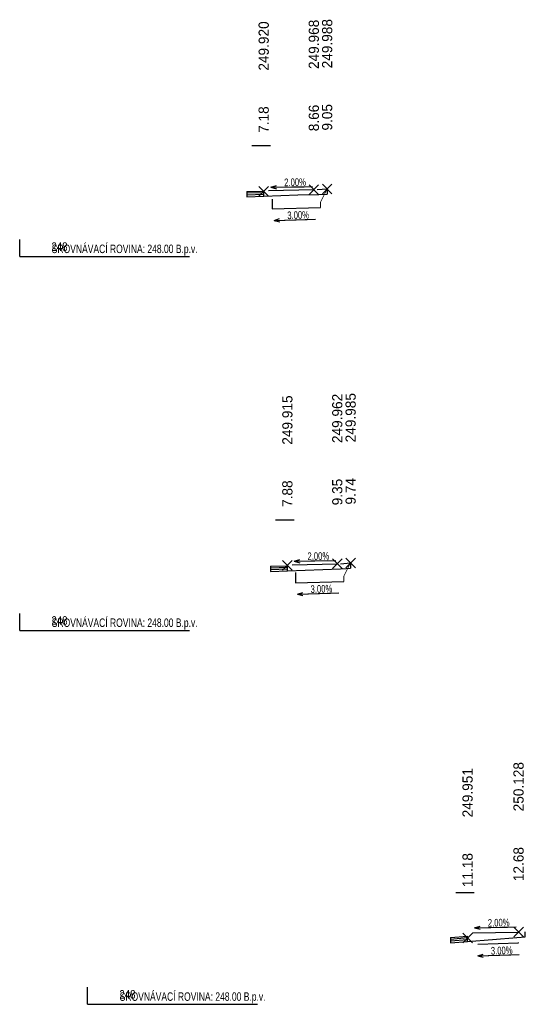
# Model space of a CAD drawing. Header units: millimetres. Extents: x -621311 to -621023, y -1175955 to -1175644.
# Tile 4 of 4: x -621231 to -621216, y -1175946 to -1175917. Entities that reach past the tile are written whole.
import ezdxf
from ezdxf.enums import TextEntityAlignment as Align

# ---------------------------------------------------------------- set-up
doc = ezdxf.new("R2010")
doc.units = ezdxf.units.MM
doc.linetypes.add('DASHED', pattern=[19.05, 12.7, -6.35])
for name, color, linetype in [('_PIS_Původní teren', 252, 'DASHED'), ('_PIS_Srovnávací rovina popis', 2, 'Continuous'), ('_PIS_Těleso', 3, 'Continuous'), ('_PIS_Vozovka', 2, 'Continuous'), ('_PIS_Vozovkové souvrství', 6, 'Continuous'), ('PIS-descriptions', 4, 'Continuous')]:
    doc.layers.add(name, color=color, linetype=linetype)
doc.styles.add('ROMANS', font='wromans.shx')
doc.styles.add('STYLE1', font='wromans.shx', dxfattribs={"height": 1})
doc.styles.add('WROMANS', font='wromans.shx', dxfattribs={"height": 1.25})

# ---------------------------------------------------------------- blocks, each defined once
blk = doc.blocks.new('*U35')
for q in [(-12.23, 0.24), (-9.73, 0.19), (-1.64, -0.44), (-1.62, 0.5), (-1.62, 0.5)]:
    blk.add_line((0, 0), q)
at = {"style": 'ROMANS', "width": 0.75}
blk.add_attdef('2.00', text='', height=2.25, rotation=358.7885, dxfattribs=at).set_placement((-7.13, -0.29), align=Align.BOTTOM_CENTER)
blk = doc.blocks.new('*U31')
for q in [(1.61, 0.52), (1.61, 0.52), (12.23, 0.37), (9.73, 0.29), (1.64, -0.42)]:
    blk.add_line((0, 0), q)
at = {"style": 'ROMANS', "width": 0.75}
blk.add_attdef('2.00', text='', height=2.25, rotation=1.7841, dxfattribs=at).set_placement((7.13, -0.22), align=Align.BOTTOM_CENTER)
blk = doc.blocks.new('*U63')
at = {"layer": 'Defpoints'}
for p, q in [((68.37, 32.63), (73.78, 32.63)), ((73.22, 17.79), (70.4, 20.62)), ((73.22, 20.62), (70.4, 17.79)), ((87.99, 18.27), (85.16, 21.09)), ((87.99, 21.09), (85.16, 18.27)), ((91.91, 18.47), (89.08, 21.29)), ((91.91, 21.29), (89.08, 18.47)), ((0, 0), (0, 5))]:
    blk.add_line(p, q, dxfattribs=at)
at = {"layer": 'Defpoints', "flags": 128}
blk.add_lwpolyline([(0, 0), (50, 0)], dxfattribs=at)
at = {"color": 5, "style": 'ROMANS', "width": 0.85}
blk.add_attdef('KM', text='', height=7.5, dxfattribs=at).set_placement((0, 80), align=Align.BOTTOM_CENTER)
at = {"layer": 'Defpoints', "style": 'ROMANS', "width": 0.85}
blk.add_attdef('ZÁKLAD', (9.34, 1.68), '', height=2.5, dxfattribs=at)
at = {"layer": 'PIS-descriptions', "color": 2, "style": 'STYLE1'}
for tag, p in [('VY3', (90.49, 69.88)), ('VY1', (71.81, 69.2)), ('VY2', (86.58, 69.68))]:
    blk.add_attdef(tag, text='', height=3, rotation=90, dxfattribs=at).set_placement(p, align=Align.MIDDLE_RIGHT)
at = {"layer": 'PIS-descriptions', "style": 'WROMANS'}
for tag, p in [('VZ1', (71.81, 44.2)), ('VZ2', (86.58, 44.68)), ('VZ3', (90.49, 44.88))]:
    blk.add_attdef(tag, text='', height=3, rotation=90, dxfattribs=at).set_placement(p, align=Align.MIDDLE_RIGHT)
blk = doc.blocks.new('*U64')
at = {"layer": 'Defpoints'}
for p, q in [((75.34, 32.57), (80.75, 32.57)), ((80.19, 17.73), (77.36, 20.56)), ((80.19, 20.56), (77.36, 17.73)), ((94.89, 18.21), (92.06, 21.03)), ((94.89, 21.03), (92.06, 18.21)), ((98.81, 18.43), (95.99, 21.26)), ((98.81, 21.26), (95.99, 18.43)), ((0, 0), (0, 5))]:
    blk.add_line(p, q, dxfattribs=at)
at = {"layer": 'Defpoints', "flags": 128}
blk.add_lwpolyline([(0, 0), (50, 0)], dxfattribs=at)
at = {"color": 5, "style": 'ROMANS', "width": 0.85}
blk.add_attdef('KM', text='', height=7.5, dxfattribs=at).set_placement((0, 80), align=Align.BOTTOM_CENTER)
at = {"layer": 'Defpoints', "style": 'ROMANS', "width": 0.85}
blk.add_attdef('ZÁKLAD', (9.34, 1.68), '', height=2.5, dxfattribs=at)
at = {"layer": 'PIS-descriptions', "color": 2, "style": 'STYLE1'}
for tag, p in [('VY3', (97.4, 69.85)), ('VY1', (78.78, 69.15)), ('VY2', (93.48, 69.62))]:
    blk.add_attdef(tag, text='', height=3, rotation=90, dxfattribs=at).set_placement(p, align=Align.MIDDLE_RIGHT)
at = {"layer": 'PIS-descriptions', "style": 'WROMANS'}
for tag, p in [('VZ1', (78.78, 44.15)), ('VZ2', (93.48, 44.62)), ('VZ3', (97.4, 44.85))]:
    blk.add_attdef(tag, text='', height=3, rotation=90, dxfattribs=at).set_placement(p, align=Align.MIDDLE_RIGHT)
blk = doc.blocks.new('*U65')
at = {"layer": 'Defpoints'}
for p, q in [((108.38, 32.93), (113.79, 32.93)), ((113.24, 18.09), (110.41, 20.92)), ((113.24, 20.92), (110.41, 18.09)), ((128.24, 19.86), (125.41, 22.69)), ((128.24, 22.69), (125.41, 19.86)), ((0, 0), (0, 5))]:
    blk.add_line(p, q, dxfattribs=at)
at = {"layer": 'Defpoints', "flags": 128}
blk.add_lwpolyline([(0, 0), (50, 0)], dxfattribs=at)
at = {"color": 5, "style": 'ROMANS', "width": 0.85}
blk.add_attdef('KM', text='', height=7.5, dxfattribs=at).set_placement((0, 80), align=Align.BOTTOM_CENTER)
at = {"layer": 'Defpoints', "style": 'ROMANS', "width": 0.85}
blk.add_attdef('ZÁKLAD', (9.34, 1.68), '', height=2.5, dxfattribs=at)
at = {"layer": 'PIS-descriptions', "color": 2, "style": 'STYLE1'}
for tag, p in [('VY2', (126.82, 71.28)), ('VY1', (111.82, 69.51))]:
    blk.add_attdef(tag, text='', height=3, rotation=90, dxfattribs=at).set_placement(p, align=Align.MIDDLE_RIGHT)
at = {"layer": 'PIS-descriptions', "style": 'WROMANS'}
for tag, p in [('VZ1', (111.82, 44.51)), ('VZ2', (126.82, 46.28))]:
    blk.add_attdef(tag, text='', height=3, rotation=90, dxfattribs=at).set_placement(p, align=Align.MIDDLE_RIGHT)

msp = doc.modelspace()

# ---------------------------------------------------------------- linework, layer by layer
at = {"layer": '_PIS_Původní teren', "ltscale": 0.25, "flags": 128}
for points in [[(-621224.019, -1175922.362), (-621224.019, -1175922.212)], [(-621224.019, -1175922.362), (-621224.019, -1175922.362), (-621223.009, -1175922.324), (-621222.396, -1175922.316), (-621222.151, -1175922.302)], [(-621222.151, -1175922.152), (-621222.151, -1175922.302)], [(-621223.322, -1175933.386), (-621223.322, -1175933.236)], [(-621223.322, -1175933.386), (-621223.322, -1175933.386), (-621221.754, -1175933.327), (-621221.588, -1175933.314), (-621221.46, -1175933.306)], [(-621221.46, -1175933.156), (-621221.46, -1175933.306)], [(-621216.318, -1175944.157), (-621216.318, -1175944.007)], [(-621218.018, -1175944.289), (-621218.018, -1175944.139)], [(-621218.018, -1175944.289), (-621217.53, -1175944.251), (-621216.318, -1175944.157)]]:
    msp.add_lwpolyline(points, dxfattribs=at)
at = {"layer": '_PIS_Těleso', "lineweight": 0, "flags": 128}
for points in [[(-621222.346, -1175922.542), (-621222.151, -1175922.152)], [(-621222.346, -1175922.694), (-621222.346, -1175922.542)], [(-621221.657, -1175933.548), (-621221.46, -1175933.156)], [(-621221.657, -1175933.7), (-621221.657, -1175933.548)]]:
    msp.add_lwpolyline(points, dxfattribs=at)
at = {"layer": '_PIS_Těleso'}
for points in [[(-621223.773, -1175922.45), (-621223.773, -1175922.738), (-621222.346, -1175922.694)], [(-621223.078, -1175933.44), (-621223.078, -1175933.744), (-621221.657, -1175933.7)], [(-621217.718, -1175944.369), (-621216.518, -1175944.333), (-621216.518, -1175944.323)]]:
    msp.add_lwpolyline(points, dxfattribs=at)
at = {"layer": '_PIS_Vozovka'}
for points in [[(-621223.872, -1175922.2), (-621222.543, -1175922.172)], [(-621222.444, -1175922.172), (-621222.151, -1175922.152)], [(-621223.176, -1175933.206), (-621221.853, -1175933.178)], [(-621221.755, -1175933.178), (-621221.46, -1175933.156)], [(-621217.868, -1175944.04), (-621216.518, -1175944.013)]]:
    msp.add_lwpolyline(points, dxfattribs=at)
at = {"layer": '_PIS_Vozovkové souvrství', "flags": 128}
for points in [[(-621224.519, -1175922.23), (-621224.019, -1175922.212)], [(-621224.519, -1175922.23), (-621224.519, -1175922.38)], [(-621224.519, -1175922.27), (-621224.019, -1175922.252)], [(-621224.519, -1175922.32), (-621224.019, -1175922.302)], [(-621224.519, -1175922.38), (-621224.019, -1175922.362)], [(-621223.822, -1175933.254), (-621223.322, -1175933.236)], [(-621223.822, -1175933.254), (-621223.822, -1175933.404)], [(-621223.822, -1175933.294), (-621223.322, -1175933.276)], [(-621223.822, -1175933.344), (-621223.322, -1175933.326)], [(-621223.822, -1175933.404), (-621223.322, -1175933.386)], [(-621218.518, -1175944.179), (-621218.018, -1175944.139)], [(-621218.518, -1175944.219), (-621218.018, -1175944.179)], [(-621218.518, -1175944.179), (-621218.518, -1175944.329)], [(-621218.518, -1175944.269), (-621218.018, -1175944.229)], [(-621218.518, -1175944.329), (-621218.018, -1175944.289)]]:
    msp.add_lwpolyline(points, dxfattribs=at)

# ---------------------------------------------------------------- block references
ref = msp.add_blockref('*U63', (-621231.2, -1175924.14, 0), dxfattribs=dict(xscale=0.1, yscale=0.1, zscale=0.1))
ref.add_attrib('VZ1', '7.18', dxfattribs={"layer": 'PIS-descriptions', "height": 0.3, "rotation": 90, "style": 'WROMANS'}).set_placement((-621224.019, -1175919.72, 0), align=Align.MIDDLE_RIGHT)
ref.add_attrib('VY1', '249.920', dxfattribs={"layer": 'PIS-descriptions', "color": 2, "height": 0.3, "rotation": 90, "style": 'STYLE1'}).set_placement((-621224.019, -1175917.22, 0), align=Align.MIDDLE_RIGHT)
ref.add_attrib('ZÁKLAD', '248', (-621230.266, -1175923.972, 0), dxfattribs={"layer": 'Defpoints', "height": 0.25, "style": 'ROMANS', "width": 0.85})
ref.add_attrib('VY2', '249.968', dxfattribs={"layer": 'PIS-descriptions', "color": 2, "height": 0.3, "rotation": 90, "style": 'STYLE1'}).set_placement((-621222.543, -1175917.172, 0), align=Align.MIDDLE_RIGHT)
ref.add_attrib('VY3', '249.988', dxfattribs={"layer": 'PIS-descriptions', "color": 2, "height": 0.3, "rotation": 90, "style": 'STYLE1'}).set_placement((-621222.151, -1175917.152, 0), align=Align.MIDDLE_RIGHT)
ref.add_attrib('VZ2', '8.66', dxfattribs={"layer": 'PIS-descriptions', "height": 0.3, "rotation": 90, "style": 'WROMANS'}).set_placement((-621222.543, -1175919.672, 0), align=Align.MIDDLE_RIGHT)
ref.add_attrib('VZ3', '9.05', dxfattribs={"layer": 'PIS-descriptions', "height": 0.3, "rotation": 90, "style": 'WROMANS'}).set_placement((-621222.151, -1175919.652, 0), align=Align.MIDDLE_RIGHT)
ref = msp.add_blockref('*U64', (-621231.2, -1175935.14, 0), dxfattribs=dict(xscale=0.1, yscale=0.1, zscale=0.1))
ref.add_attrib('VZ1', '7.88', dxfattribs={"layer": 'PIS-descriptions', "height": 0.3, "rotation": 90, "style": 'WROMANS'}).set_placement((-621223.322, -1175930.726, 0), align=Align.MIDDLE_RIGHT)
ref.add_attrib('VY1', '249.915', dxfattribs={"layer": 'PIS-descriptions', "color": 2, "height": 0.3, "rotation": 90, "style": 'STYLE1'}).set_placement((-621223.322, -1175928.226, 0), align=Align.MIDDLE_RIGHT)
ref.add_attrib('ZÁKLAD', '248', (-621230.266, -1175934.972, 0), dxfattribs={"layer": 'Defpoints', "height": 0.25, "style": 'ROMANS', "width": 0.85})
ref.add_attrib('VY2', '249.962', dxfattribs={"layer": 'PIS-descriptions', "color": 2, "height": 0.3, "rotation": 90, "style": 'STYLE1'}).set_placement((-621221.853, -1175928.178, 0), align=Align.MIDDLE_RIGHT)
ref.add_attrib('VY3', '249.985', dxfattribs={"layer": 'PIS-descriptions', "color": 2, "height": 0.3, "rotation": 90, "style": 'STYLE1'}).set_placement((-621221.46, -1175928.156, 0), align=Align.MIDDLE_RIGHT)
ref.add_attrib('VZ2', '9.35', dxfattribs={"layer": 'PIS-descriptions', "height": 0.3, "rotation": 90, "style": 'WROMANS'}).set_placement((-621221.853, -1175930.678, 0), align=Align.MIDDLE_RIGHT)
ref.add_attrib('VZ3', '9.74', dxfattribs={"layer": 'PIS-descriptions', "height": 0.3, "rotation": 90, "style": 'WROMANS'}).set_placement((-621221.46, -1175930.656, 0), align=Align.MIDDLE_RIGHT)
ref = msp.add_blockref('*U65', (-621229.2, -1175946.14, 0), dxfattribs=dict(xscale=0.1, yscale=0.1, zscale=0.1))
ref.add_attrib('VZ1', '11.18', dxfattribs={"layer": 'PIS-descriptions', "height": 0.3, "rotation": 90, "style": 'WROMANS'}).set_placement((-621218.018, -1175941.69, 0), align=Align.MIDDLE_RIGHT)
ref.add_attrib('VY1', '249.951', dxfattribs={"layer": 'PIS-descriptions', "color": 2, "height": 0.3, "rotation": 90, "style": 'STYLE1'}).set_placement((-621218.018, -1175939.19, 0), align=Align.MIDDLE_RIGHT)
ref.add_attrib('ZÁKLAD', '248', (-621228.266, -1175945.972, 0), dxfattribs={"layer": 'Defpoints', "height": 0.25, "style": 'ROMANS', "width": 0.85})
ref.add_attrib('VY2', '250.128', dxfattribs={"layer": 'PIS-descriptions', "color": 2, "height": 0.3, "rotation": 90, "style": 'STYLE1'}).set_placement((-621216.518, -1175939.013, 0), align=Align.MIDDLE_RIGHT)
ref.add_attrib('VZ2', '12.68', dxfattribs={"layer": 'PIS-descriptions', "height": 0.3, "rotation": 90, "style": 'WROMANS'}).set_placement((-621216.518, -1175941.513, 0), align=Align.MIDDLE_RIGHT)
at = {"layer": 'PIS-descriptions'}
ref = msp.add_blockref('*U35', (-621223.804, -1175922.103), dxfattribs=dict(at, xscale=-0.1, yscale=0.1, zscale=0.1))
ref.add_attrib('2.00', '2.00%', dxfattribs={"layer": '0', "height": 0.225, "rotation": 1.2115, "style": 'ROMANS', "width": 0.75}).set_placement((-621223.091, -1175922.132), align=Align.BOTTOM_CENTER)
at = {"layer": 'PIS-descriptions', "xscale": 0.1, "yscale": 0.1, "zscale": 0.1}
for p in [(-621223.712, -1175923.076), (-621223.027, -1175934.075), (-621217.72, -1175944.714)]:
    msp.add_blockref('*U31', p, dxfattribs=at).add_auto_attribs({'2.00': '3.00%'})
at = {"layer": 'PIS-descriptions'}
ref = msp.add_blockref('*U35', (-621223.119, -1175933.103), dxfattribs=dict(at, xscale=-0.1, yscale=0.1, zscale=0.1))
ref.add_attrib('2.00', '2.00%', dxfattribs={"layer": '0', "height": 0.225, "rotation": 1.2115, "style": 'ROMANS', "width": 0.75}).set_placement((-621222.406, -1175933.132), align=Align.BOTTOM_CENTER)
ref = msp.add_blockref('*U35', (-621217.811, -1175943.889), dxfattribs=dict(at, xscale=-0.1, yscale=0.1, zscale=0.1))
ref.add_attrib('2.00', '2.00%', dxfattribs={"layer": '0', "height": 0.225, "rotation": 1.2115, "style": 'ROMANS', "width": 0.75}).set_placement((-621217.098, -1175943.918), align=Align.BOTTOM_CENTER)

# ---------------------------------------------------------------- texts
at = {"layer": '_PIS_Srovnávací rovina popis', "style": 'ROMANS', "width": 0.75}
for p in [(-621225.964, -1175923.913, 0), (-621225.964, -1175934.913, 0), (-621223.964, -1175945.913, 0)]:
    msp.add_text('SROVNÁVACÍ ROVINA: 248.00 B.p.v.', height=0.25, dxfattribs=at).set_placement(p, align=Align.MIDDLE_RIGHT)

doc.saveas('drawing.dxf')
